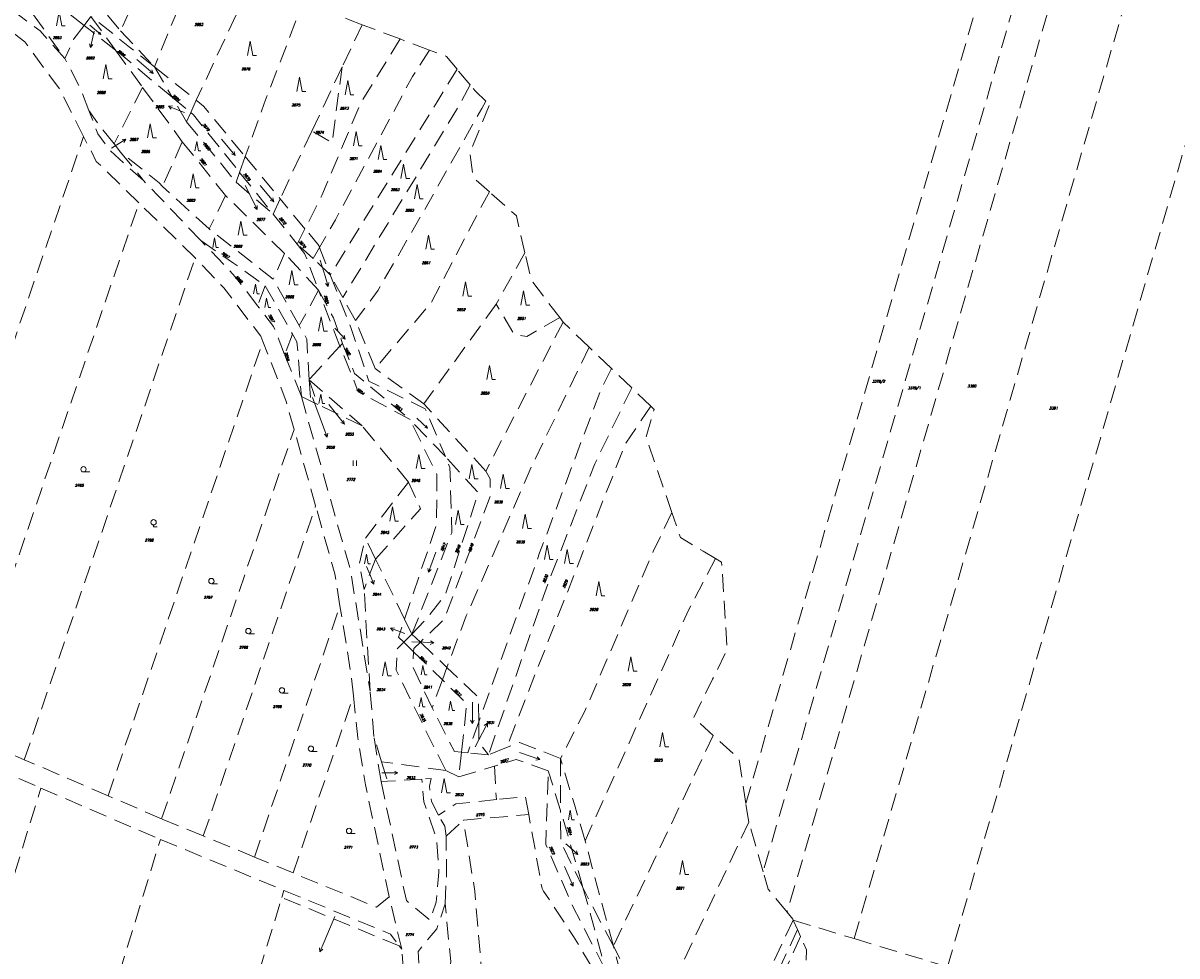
# Model space of a CAD drawing. Header units: metres. Extents: x -626722 to -621116, y -1178216 to -1174550.
# Tile 52 of 86: x -624337 to -624012, y -1176233 to -1175971. Entities that reach past the tile are written whole.
import ezdxf
from ezdxf.enums import TextEntityAlignment as Align

# ---------------------------------------------------------------- set-up
doc = ezdxf.new("R2010")
doc.units = ezdxf.units.M
doc.header["$MEASUREMENT"] = 0
doc.linetypes.add('DASHEDX2', pattern=[1.5, 1, -0.5])
for name, color, linetype, lineweight in [('8_kat_KN_Hranice parcel', 200, 'DASHEDX2', 25), ('8_kat_KN_PČ popisy', 210, 'Continuous', 0), ('8_kat_KN_Značky kultur', 7, 'Continuous', 0), ('8_kat_KN_Čísla parcel', 200, 'Continuous', 25)]:
    doc.layers.add(name, color=color, linetype=linetype, lineweight=lineweight)
doc.styles.add('Style-ITALICS', font='ITALICS.shx')

# ---------------------------------------------------------------- blocks, each defined once
blk = doc.blocks.new('1029_109')
at = {"layer": '8_kat_KN_PČ popisy', "color": 6, "linetype": 'Continuous', "lineweight": 0}
for p, q in [((0, 0), (-0.67, -2.92)), ((-0.67, -2.92), (-0.94, -1.84)), ((-0.67, -2.92), (0.04, -2.06))]:
    blk.add_line(p, q, dxfattribs=at)
blk = doc.blocks.new('1029_111')
at = {"layer": '8_kat_KN_PČ popisy', "color": 6, "linetype": 'Continuous', "lineweight": 0}
for p, q in [((0, 0), (1.41, 2.65)), ((1.41, 2.65), (0.5, 2)), ((1.41, 2.65), (1.38, 1.53))]:
    blk.add_line(p, q, dxfattribs=at)
blk = doc.blocks.new('1029_112')
at = {"layer": '8_kat_KN_PČ popisy', "color": 6, "linetype": 'Continuous', "lineweight": 0}
for p, q in [((0, 0), (3, 0)), ((3, 0), (2, 0.5)), ((3, 0), (2, -0.5))]:
    blk.add_line(p, q, dxfattribs=at)
blk = doc.blocks.new('1029_116')
at = {"layer": '8_kat_KN_PČ popisy', "color": 6, "linetype": 'Continuous', "lineweight": 0}
for p, q in [((0, 0), (2.23, -2.01)), ((2.23, -2.01), (1.15, -1.71)), ((2.23, -2.01), (1.82, -0.97))]:
    blk.add_line(p, q, dxfattribs=at)
blk = doc.blocks.new('1029_152')
at = {"layer": '8_kat_KN_PČ popisy', "color": 6, "linetype": 'Continuous', "lineweight": 0}
for p, q in [((0, 0), (0.88, -2.87)), ((0.88, -2.87), (0.11, -2.06)), ((0.88, -2.87), (1.06, -1.77))]:
    blk.add_line(p, q, dxfattribs=at)
blk = doc.blocks.new('1029_153')
at = {"layer": '8_kat_KN_PČ popisy', "color": 6, "linetype": 'Continuous', "lineweight": 0}
for p, q in [((0, 0), (1.36, -2.67)), ((1.36, -2.67), (0.46, -2.01)), ((1.36, -2.67), (1.35, -1.55))]:
    blk.add_line(p, q, dxfattribs=at)
blk = doc.blocks.new('1029_83')
at = {"layer": '8_kat_KN_PČ popisy', "color": 6, "linetype": 'Continuous', "lineweight": 0}
for p, q in [((0, 0), (-1.17, -2.76)), ((-1.17, -2.76), (-1.24, -1.65)), ((-1.17, -2.76), (-0.32, -2.04))]:
    blk.add_line(p, q, dxfattribs=at)
blk = doc.blocks.new('1029_75')
at = {"layer": '8_kat_KN_PČ popisy', "color": 6, "linetype": 'Continuous', "lineweight": 0}
for p, q in [((0, 0), (1.85, -2.36)), ((1.85, -2.36), (0.84, -1.88)), ((1.85, -2.36), (1.63, -1.27))]:
    blk.add_line(p, q, dxfattribs=at)
blk = doc.blocks.new('1029_63')
at = {"layer": '8_kat_KN_PČ popisy', "color": 6, "linetype": 'Continuous', "lineweight": 0}
for p, q in [((0, 0), (1.03, -2.82)), ((1.03, -2.82), (0.21, -2.05)), ((1.03, -2.82), (1.15, -1.71))]:
    blk.add_line(p, q, dxfattribs=at)
blk = doc.blocks.new('1029_167')
at = {"layer": '8_kat_KN_PČ popisy', "color": 6, "linetype": 'Continuous', "lineweight": 0}
for p, q in [((0, 0), (2.09, -2.16)), ((2.09, -2.16), (1.03, -1.79)), ((2.09, -2.16), (1.75, -1.09))]:
    blk.add_line(p, q, dxfattribs=at)
blk = doc.blocks.new('1029_168')
at = {"layer": '8_kat_KN_PČ popisy', "color": 6, "linetype": 'Continuous', "lineweight": 0}
for p, q in [((-2.78, 1.12), (-1.67, 1.21)), ((0, 0), (-2.78, 1.12)), ((-2.78, 1.12), (-2.04, 0.28))]:
    blk.add_line(p, q, dxfattribs=at)
blk = doc.blocks.new('1029_43')
at = {"layer": '8_kat_KN_PČ popisy', "color": 6, "linetype": 'Continuous', "lineweight": 0}
for p, q in [((0, 0), (2.54, 1.59)), ((2.54, 1.59), (1.43, 1.48)), ((2.54, 1.59), (1.96, 0.63))]:
    blk.add_line(p, q, dxfattribs=at)
blk = doc.blocks.new('1029_143')
at = {"layer": '8_kat_KN_PČ popisy', "color": 6, "linetype": 'Continuous', "lineweight": 0}
for p, q in [((-2.82, 1.03), (-1.71, 1.15)), ((0, 0), (-2.82, 1.03)), ((-2.82, 1.03), (-2.05, 0.21))]:
    blk.add_line(p, q, dxfattribs=at)
blk = doc.blocks.new('1029_66')
at = {"layer": '8_kat_KN_PČ popisy', "color": 6, "linetype": 'Continuous', "lineweight": 0}
for p, q in [((0, 0), (1.12, -2.78)), ((1.12, -2.78), (0.28, -2.04)), ((1.12, -2.78), (1.21, -1.67))]:
    blk.add_line(p, q, dxfattribs=at)
blk = doc.blocks.new('1029_184')
at = {"layer": '8_kat_KN_PČ popisy', "color": 6, "linetype": 'Continuous', "lineweight": 0}
for p, q in [((0, 0), (3, -0.1)), ((3, -0.1), (2.02, 0.43)), ((3, -0.1), (1.98, -0.57))]:
    blk.add_line(p, q, dxfattribs=at)
blk = doc.blocks.new('8.02_5')
at = {"layer": '8_kat_KN_Značky kultur', "color": 7, "linetype": 'Continuous', "lineweight": 13}
for p, q in [((-1.92, 2.28), (1.93, -2.32)), ((1.93, -2.32), (0.92, -1.89)), ((1.93, -2.32), (1.69, -1.25))]:
    blk.add_line(p, q, dxfattribs=at)
blk = doc.blocks.new('3.05')
at = {"layer": '8_kat_KN_Značky kultur', "color": 7, "linetype": 'Continuous', "lineweight": 13}
for p, q in [((0, 0.5), (0, 0)), ((0, 0), (1, 0))]:
    blk.add_line(p, q, dxfattribs=at)
blk.add_circle((0, 1.25), 0.75, dxfattribs=at)
blk = doc.blocks.new('3.04')
at = {"layer": '8_kat_KN_Značky kultur', "color": 7, "linetype": 'Continuous', "lineweight": 13}
blk.add_line((0.01, 0), (1.76, 0), dxfattribs=at)
blk.add_circle((0.01, 0.75), 0.75, dxfattribs=at)
blk = doc.blocks.new('3.06')
at = {"layer": '8_kat_KN_Značky kultur', "color": 7, "linetype": 'Continuous', "lineweight": 13}
for p, q in [((-0.51, 0), (-0.51, 1.5)), ((0.49, 0), (0.49, 1.5))]:
    blk.add_line(p, q, dxfattribs=at)
blk = doc.blocks.new('3.08')
at = {"layer": '8_kat_KN_Značky kultur', "color": 7, "linetype": 'Continuous', "lineweight": 13}
for p, q in [((0, 4), (-0.75, 0)), ((0.75, 0), (0, 4)), ((0.75, 0), (1.75, 0))]:
    blk.add_line(p, q, dxfattribs=at)
blk = doc.blocks.new('8.02_7')
at = {"layer": '8_kat_KN_Značky kultur', "color": 7, "linetype": 'Continuous', "lineweight": 13}
for p, q in [((-2.81, 1.01), (2.83, -1.04)), ((2.83, -1.04), (1.74, -1.18)), ((2.83, -1.04), (2.09, -0.23))]:
    blk.add_line(p, q, dxfattribs=at)
blk = doc.blocks.new('8.02_9')
at = {"layer": '8_kat_KN_Značky kultur', "color": 7, "linetype": 'Continuous', "lineweight": 13}
for p, q in [((-1.51, 1.31), (1.52, -1.33)), ((1.52, -1.33), (0.81, -1.15)), ((1.52, -1.33), (1.25, -0.65))]:
    blk.add_line(p, q, dxfattribs=at)
blk = doc.blocks.new('8.02_16')
at = {"layer": '8_kat_KN_Značky kultur', "color": 7, "linetype": 'Continuous', "lineweight": 13}
for p, q in [((-1.22, 2.72), (1.22, -2.76)), ((1.22, -2.76), (0.36, -2.07)), ((1.22, -2.76), (1.28, -1.66))]:
    blk.add_line(p, q, dxfattribs=at)
blk = doc.blocks.new('3.08_1')
at = {"layer": '8_kat_KN_Značky kultur', "color": 7, "linetype": 'Continuous', "lineweight": 13}
for p, q in [((0, 2.68), (-0.5, 0)), ((0.5, 0), (0, 2.68)), ((0.5, 0), (1.17, 0))]:
    blk.add_line(p, q, dxfattribs=at)
blk = doc.blocks.new('8.02_46')
at = {"layer": '8_kat_KN_Značky kultur', "color": 7, "linetype": 'Continuous', "lineweight": 13}
for p, q in [((-1.47, 1.36), (1.47, -1.38)), ((1.47, -1.38), (0.77, -1.18)), ((1.47, -1.38), (1.22, -0.69))]:
    blk.add_line(p, q, dxfattribs=at)
blk = doc.blocks.new('8.02_29')
at = {"layer": '8_kat_KN_Značky kultur', "color": 7, "linetype": 'Continuous', "lineweight": 13}
for p, q in [((-2.29, 1.91), (2.31, -1.95)), ((2.31, -1.95), (1.23, -1.7)), ((2.31, -1.95), (1.88, -0.93))]:
    blk.add_line(p, q, dxfattribs=at)
blk = doc.blocks.new('8.02_51')
at = {"layer": '8_kat_KN_Značky kultur', "color": 7, "linetype": 'Continuous', "lineweight": 13}
for p, q in [((-0.01, 2.98), (-0.01, -3.02)), ((-0.01, -3.02), (-0.51, -2.04)), ((-0.01, -3.02), (0.49, -2.04))]:
    blk.add_line(p, q, dxfattribs=at)
blk = doc.blocks.new('8.02_52')
at = {"layer": '8_kat_KN_Značky kultur', "color": 7, "linetype": 'Continuous', "lineweight": 13}
for p, q in [((1.06, 2.79), (-1.09, -2.81)), ((-1.09, -2.81), (-1.21, -1.72)), ((-1.09, -2.81), (-0.27, -2.08))]:
    blk.add_line(p, q, dxfattribs=at)

msp = doc.modelspace()

# ---------------------------------------------------------------- linework, layer by layer
at = {"layer": '8_kat_KN_Hranice parcel', "lineweight": 13, "ltscale": 5}
for p, q in [((-624294.26, -1175940.12), (-624309.13, -1175973.22)), ((-624319.39, -1175971.7), (-624331.42, -1175962.28)), ((-624317.56, -1175963), (-624309.13, -1175973.22)), ((-624333.61, -1175968.69), (-624324.81, -1175981)), ((-624317.44, -1175969.15), (-624319.39, -1175971.7)), ((-624317.44, -1175969.15), (-624310.56, -1175978.61)), ((-624310.56, -1175978.61), (-624319.39, -1175971.7)), ((-624309.13, -1175973.22), (-624299.6, -1175983.35)), ((-624241.25, -1175971.5), (-624246.84, -1175983.35)), ((-624230.58, -1175975.51), (-624241.25, -1175971.5)), ((-624222.28, -1175978.63), (-624230.58, -1175975.51)), ((-624294.63, -1175991.84), (-624310.56, -1175978.61)), ((-624310.56, -1175978.61), (-624302.94, -1175989.12)), ((-624299.6, -1175983.35), (-624287.86, -1175992.74)), ((-624299.6, -1175983.35), (-624294.63, -1175991.84)), ((-624246.84, -1175983.35), (-624255.36, -1176001.39)), ((-624210.91, -1175988.36), (-624214.56, -1175983.98)), ((-624302.94, -1175989.12), (-624310.96, -1176004.99)), ((-624302.94, -1175989.12), (-624291.77, -1176004.42)), ((-624290.58, -1175998.76), (-624294.63, -1175991.84)), ((-624294.63, -1175991.84), (-624289.41, -1175996.18)), ((-624287.86, -1175992.74), (-624289.41, -1175996.18)), ((-624289.41, -1175996.18), (-624290.58, -1175998.76)), ((-624290.58, -1175998.76), (-624276.63, -1176015.79)), ((-624373.63, -1176161.95), (-624319.51, -1176002.91)), ((-624255.36, -1176001.39), (-624264.27, -1176020.43)), ((-624310.96, -1176004.99), (-624309.1, -1176007.3)), ((-624291.77, -1176004.42), (-624297.35, -1176016.98)), ((-624291.77, -1176004.42), (-624279.6, -1176019.53)), ((-624309.1, -1176007.3), (-624302.65, -1176015.31)), ((-624274.08, -1176008.56), (-624275.65, -1176013.02)), ((-624274.08, -1176008.56), (-624264.27, -1176020.43)), ((-624275.65, -1176013.02), (-624276.63, -1176015.79)), ((-624276.63, -1176015.79), (-624266.27, -1176024.73)), ((-624275.65, -1176013.02), (-624266.27, -1176024.73)), ((-624284.25, -1176028.88), (-624297.35, -1176016.98)), ((-624354.52, -1176170.2), (-624303.94, -1176021.57)), ((-624288.16, -1176037.04), (-624303.94, -1176021.57)), ((-624279.6, -1176019.53), (-624284.25, -1176028.88)), ((-624263.01, -1176035.81), (-624279.6, -1176019.53)), ((-624264.27, -1176020.43), (-624266.27, -1176024.73)), ((-624257.29, -1176028.86), (-624264.27, -1176020.43)), ((-624266.27, -1176024.73), (-624259.48, -1176033.2)), ((-624266.22, -1176042.99), (-624284.25, -1176028.88)), ((-624257.29, -1176028.86), (-624259.48, -1176033.2)), ((-624255.01, -1176037.22), (-624259.48, -1176033.2)), ((-624253.21, -1176034.09), (-624255.01, -1176037.22)), ((-624253.21, -1176034.09), (-624250.18, -1176041.86)), ((-624195.48, -1176035.63), (-624203.52, -1176050.05)), ((-624336.17, -1176178.12), (-624288.16, -1176037.04)), ((-624263.01, -1176035.81), (-624266.22, -1176042.99)), ((-624253.47, -1176046.16), (-624263.01, -1176035.81)), ((-624250.18, -1176041.86), (-624255.01, -1176037.22)), ((-624246.64, -1176048.22), (-624250.18, -1176041.86)), ((-624268.44, -1176044.91), (-624270.62, -1176050.49)), ((-624268.44, -1176044.91), (-624260.78, -1176058.53)), ((-624258.92, -1176056.1), (-624266.22, -1176042.99)), ((-624253.47, -1176046.16), (-624258.92, -1176056.1)), ((-624243.05, -1176054.67), (-624246.64, -1176048.22)), ((-624203.52, -1176050.05), (-624223.88, -1176078.11)), ((-624237.61, -1176068.18), (-624243.05, -1176054.67)), ((-624184.72, -1176055.11), (-624206.49, -1176096.98)), ((-624184.72, -1176055.11), (-624185.7, -1176053.81)), ((-624177.43, -1176062.13), (-624184.72, -1176055.11)), ((-624312.61, -1176188.28), (-624269.13, -1176060.52)), ((-624260.78, -1176058.53), (-624263, -1176064.19)), ((-624246.75, -1176061.08), (-624247.45, -1176061.84)), ((-624258.3, -1176076), (-624263, -1176064.19)), ((-624247.45, -1176061.84), (-624256.16, -1176071.33)), ((-624171.16, -1176068.15), (-624177.43, -1176062.13)), ((-624256.16, -1176071.33), (-624253.71, -1176078.23)), ((-624256.16, -1176071.33), (-624255.63, -1176077.3)), ((-624256.16, -1176071.33), (-624241.19, -1176084.3)), ((-624223.88, -1176078.11), (-624237.61, -1176068.18)), ((-624165.47, -1176073.61), (-624171.16, -1176068.15)), ((-624160.11, -1176078.75), (-624165.47, -1176073.61)), ((-624255.63, -1176077.3), (-624258.3, -1176076)), ((-624253.71, -1176078.23), (-624255.63, -1176077.3)), ((-624241.19, -1176084.3), (-624253.71, -1176078.23)), ((-624206.49, -1176096.98), (-624223.88, -1176078.11)), ((-624228.22, -1176100.06), (-624241.19, -1176084.3)), ((-624217.82, -1176092.91), (-624227.76, -1176082.53)), ((-624297.58, -1176194.75), (-624260.34, -1176085.33)), ((-624254.29, -1176106.78), (-624260.34, -1176085.33)), ((-624240.32, -1176115.89), (-624228.22, -1176100.06)), ((-624285.87, -1176199.57), (-624254.29, -1176106.78)), ((-624237.46, -1176121.71), (-624240.32, -1176115.89)), ((-624237.46, -1176121.71), (-624240.68, -1176130.25)), ((-624229.28, -1176138.64), (-624237.46, -1176121.71)), ((-624238.97, -1176158.89), (-624240.68, -1176130.25)), ((-624271.49, -1176205.5), (-624247.45, -1176134.86)), ((-624227.24, -1176142.86), (-624229.28, -1176138.64)), ((-624227.24, -1176142.86), (-624229.5, -1176145.1)), ((-624226.75, -1176147.8), (-624229.5, -1176145.1)), ((-624224.87, -1176145.1), (-624227.24, -1176142.86)), ((-624224.87, -1176145.1), (-624217.41, -1176152.18)), ((-624226.75, -1176147.8), (-624218.68, -1176155.7)), ((-624217.41, -1176152.18), (-624218.68, -1176155.7)), ((-624237.93, -1176171.58), (-624238.97, -1176158.89)), ((-624218.68, -1176155.7), (-624221.51, -1176163.54)), ((-624260.61, -1176209.98), (-624243.67, -1176160.2)), ((-624208.46, -1176167.44), (-624211.56, -1176176.21)), ((-624336.17, -1176178.12), (-624354.52, -1176170.2)), ((-624235.9, -1176184.3), (-624237.93, -1176171.58)), ((-624235.78, -1176178.72), (-624237.93, -1176171.58)), ((-624142.56, -1176171.31), (-624170.63, -1176230.58)), ((-624358.39, -1176174.52), (-624331.51, -1176186.12)), ((-624200.63, -1176174.71), (-624205.73, -1176176.78)), ((-624312.61, -1176188.28), (-624336.17, -1176178.12)), ((-624213.29, -1176176.04), (-624214.03, -1176182.96)), ((-624211.56, -1176176.21), (-624213.29, -1176176.04)), ((-624205.73, -1176176.78), (-624211.56, -1176176.21)), ((-624185.48, -1176177.79), (-624185.45, -1176192.45)), ((-624235.78, -1176178.72), (-624234.12, -1176184.19)), ((-624214.03, -1176182.96), (-624217.74, -1176181.19)), ((-624214.03, -1176182.96), (-624204.01, -1176179.92)), ((-624185.45, -1176192.45), (-624188.92, -1176181.28)), ((-624234.12, -1176184.19), (-624235.9, -1176184.3)), ((-624224.41, -1176183.6), (-624234.12, -1176184.19)), ((-624331.51, -1176186.12), (-624297.93, -1176200.56)), ((-624297.58, -1176194.75), (-624312.61, -1176188.28)), ((-624132.59, -1176195.67), (-624133.39, -1176190.48)), ((-624212.75, -1176195.12), (-624194.39, -1176193.55)), ((-624179.16, -1176214.05), (-624185.45, -1176192.45)), ((-624285.87, -1176199.57), (-624297.58, -1176194.75)), ((-624217.62, -1176199.65), (-624212.75, -1176195.12)), ((-624132.59, -1176195.67), (-624160.12, -1176254.5)), ((-624128.53, -1176209.61), (-624132.59, -1176195.67)), ((-624297.93, -1176200.56), (-624263.19, -1176214.86)), ((-624271.49, -1176205.5), (-624285.87, -1176199.57)), ((-624170.63, -1176230.58), (-624178.57, -1176200.95)), ((-624260.61, -1176209.98), (-624271.49, -1176205.5)), ((-624263.81, -1176216.87), (-624263.19, -1176214.86)), ((-624230.8, -1176230.46), (-624263.81, -1176216.87)), ((-624230.08, -1176231.42), (-624233.62, -1176216.66)), ((-624120.05, -1176223.27), (-624155.17, -1176296.6)), ((-624118.88, -1176225.9), (-624120.05, -1176223.27)), ((-624120.05, -1176223.27), (-624102.93, -1176228.44)), ((-624118.88, -1176225.9), (-624155.26, -1176304.49)), ((-624118.01, -1176227.86), (-624118.88, -1176225.9)), ((-624118.01, -1176227.86), (-624155.5, -1176309.56)), ((-624102.93, -1176228.44), (-624076.74, -1176236.34)), ((-624230.8, -1176230.46), (-624230.08, -1176231.42)), ((-624162.7, -1176260.09), (-624170.63, -1176230.58))]:
    msp.add_line(p, q, dxfattribs=at)
at = {"layer": '8_kat_KN_Hranice parcel', "lineweight": 13, "ltscale": 5, "flags": 128}
for points in [[(-624133.39, -1176190.48), (-624093.25, -1176051.7), (-624053.1, -1175912.92)], [(-624043.47, -1175915.54), (-624086, -1176062.57), (-624128.53, -1176209.61)], [(-624034.15, -1175918.07), (-624077.97, -1176069.53), (-624121.78, -1176221)], [(-624102.93, -1176228.44), (-624058.81, -1176075.9), (-624014.68, -1175923.36)], [(-624324.81, -1175981), (-624331.75, -1175973.25), (-624343.17, -1175964.68), (-624354.29, -1175956.35), (-624374.53, -1175944.2), (-624387.33, -1175931.84)], [(-624076.74, -1176236.34), (-624032.51, -1176083.44), (-623988.27, -1175930.53)], [(-624284.03, -1175946.45), (-624285.43, -1175949.73), (-624291.1, -1175962.5), (-624299.6, -1175983.35)], [(-624270.29, -1175955.15), (-624271.47, -1175957.73), (-624287.86, -1175992.74)], [(-624257.12, -1175963.41), (-624268.77, -1175993.67), (-624274.08, -1176008.56)], [(-624241.25, -1175971.5), (-624245.07, -1175970.06), (-624257.12, -1175963.41)], [(-624299.6, -1175983.35), (-624306.58, -1175977.77), (-624317.44, -1175969.15)], [(-624319.51, -1176002.91), (-624326.04, -1175989.88), (-624336.05, -1175976.32), (-624341.37, -1175972.2)], [(-624319.39, -1175971.7), (-624322.24, -1175975.44), (-624324.81, -1175981)], [(-624230.58, -1175975.51), (-624241.53, -1175993.33), (-624252.59, -1176019.56), (-624257.29, -1176028.86)], [(-624222.28, -1175978.63), (-624227.09, -1175986.09), (-624248.73, -1176026.31), (-624253.21, -1176034.09)], [(-624214.56, -1175983.98), (-624217.53, -1175980.42), (-624222.28, -1175978.63)], [(-624318.05, -1175995.59), (-624320.31, -1175989.55), (-624324.81, -1175981)], [(-624246.84, -1175983.35), (-624249.69, -1176004.66), (-624255.36, -1176001.39)], [(-624214.56, -1175983.98), (-624220.1, -1175993.16), (-624250.18, -1176041.86)], [(-624210.91, -1175988.36), (-624213.66, -1175993.67), (-624246.64, -1176048.22)], [(-624206.45, -1175992.96), (-624209.4, -1175990.17), (-624210.91, -1175988.36)], [(-624287.86, -1175992.74), (-624285.79, -1175994.4), (-624274.08, -1176008.56)], [(-624206.45, -1175992.96), (-624207.61, -1175995.07), (-624223.66, -1176023.49), (-624236.75, -1176046.13), (-624243.05, -1176054.67)], [(-624205.45, -1176018.49), (-624210.06, -1176014.4), (-624210.96, -1176007.66), (-624205.42, -1175993.93), (-624206.45, -1175992.96)], [(-624302.65, -1176015.31), (-624312.08, -1176006.9), (-624315.48, -1176002.17), (-624318.05, -1175995.59)], [(-624310.96, -1176004.99), (-624314.59, -1176000.49), (-624318.05, -1175995.59)], [(-624289.41, -1175996.18), (-624288.65, -1175996.81), (-624275.65, -1176013.02)], [(-624303.94, -1176021.57), (-624315.94, -1176009.91), (-624319.51, -1176002.91)], [(-624297.35, -1176016.98), (-624298.27, -1176015.96), (-624309.1, -1176007.3)], [(-624286.55, -1176032.2), (-624298.74, -1176019.41), (-624302.65, -1176015.31)], [(-624205.45, -1176018.49), (-624206.32, -1176019.96), (-624221.94, -1176049.82), (-624237.61, -1176068.18)], [(-624195.48, -1176035.63), (-624197.87, -1176025.21), (-624205.45, -1176018.49)], [(-624253.21, -1176034.09), (-624253.43, -1176033.53), (-624257.29, -1176028.86)], [(-624286.55, -1176032.2), (-624277.37, -1176038.5), (-624268.44, -1176044.91)], [(-624270.62, -1176050.49), (-624276.88, -1176042.34), (-624286.55, -1176032.2)], [(-624259.48, -1176033.2), (-624257.41, -1176035.78), (-624253.47, -1176046.16)], [(-624185.7, -1176053.81), (-624193.71, -1176043.32), (-624195.48, -1176035.63)], [(-624269.13, -1176060.52), (-624269.68, -1176059.1), (-624280.14, -1176045.45), (-624288.16, -1176037.04)], [(-624250.18, -1176041.86), (-624244.33, -1176056.86), (-624239.33, -1176071.75), (-624223.49, -1176079.52), (-624217.82, -1176092.91)], [(-624253.47, -1176046.16), (-624249.28, -1176053.89), (-624246.75, -1176061.08)], [(-624247.45, -1176061.84), (-624248.71, -1176058.7), (-624253.47, -1176046.16)], [(-624263, -1176064.19), (-624266.11, -1176056.36), (-624270.62, -1176050.49)], [(-624185.7, -1176053.81), (-624194.95, -1176059.16), (-624198.6, -1176058.49), (-624203.52, -1176050.05)], [(-624256.16, -1176071.33), (-624256.77, -1176059.87), (-624258.92, -1176056.1)], [(-624260.34, -1176085.33), (-624262.56, -1176077.45), (-624269.13, -1176060.52)], [(-624260.78, -1176058.53), (-624259.55, -1176060.66), (-624258.3, -1176076)], [(-624246.75, -1176061.08), (-624243.36, -1176069.53), (-624227.76, -1176082.53)], [(-624227.76, -1176082.53), (-624242.31, -1176074.69), (-624247.45, -1176061.84)], [(-624177.43, -1176062.13), (-624193.34, -1176095.12), (-624211.95, -1176137.66), (-624217.41, -1176152.18)], [(-624171.16, -1176068.15), (-624174.45, -1176074.85), (-624191.35, -1176119.98), (-624208.46, -1176167.44)], [(-624165.47, -1176073.61), (-624175.82, -1176094.93), (-624188.72, -1176127.8), (-624205.73, -1176176.78)], [(-624258.3, -1176076), (-624244.5, -1176124.91), (-624238.97, -1176158.89)], [(-624160.11, -1176078.75), (-624167.36, -1176089.55), (-624200.63, -1176174.71)], [(-624154.18, -1176108.63), (-624161.42, -1176087.39), (-624159.17, -1176079.66), (-624160.11, -1176078.75)], [(-624229.28, -1176138.64), (-624220.31, -1176111.97), (-624220.24, -1176097.88), (-624227.76, -1176082.53)], [(-624227.24, -1176142.86), (-624216.04, -1176114.33), (-624216.54, -1176095.95), (-624217.82, -1176092.91)], [(-624227.24, -1176142.86), (-624223.12, -1176138.47), (-624217.74, -1176131.53), (-624208.59, -1176103.1), (-624217.82, -1176092.91)], [(-624206.49, -1176096.98), (-624205.2, -1176099.17), (-624205.2, -1176103.94), (-624218.08, -1176138.5), (-624224.87, -1176145.1)], [(-624237.46, -1176121.71), (-624224.8, -1176107.61), (-624228.22, -1176100.06)], [(-624247.45, -1176134.86), (-624248.9, -1176125.9), (-624254.29, -1176106.78)], [(-624154.18, -1176108.63), (-624159.45, -1176119.64), (-624178.64, -1176164.45), (-624185.48, -1176177.79)], [(-624141.92, -1176121.59), (-624145.4, -1176119.5), (-624151.77, -1176115.68), (-624154.18, -1176108.63)], [(-624240.68, -1176130.25), (-624242.03, -1176123.26), (-624240.32, -1176115.89)], [(-624141.92, -1176121.59), (-624149.49, -1176136.1), (-624178.57, -1176200.95)], [(-624142.56, -1176171.31), (-624148.06, -1176166.35), (-624142.73, -1176155.52), (-624138.63, -1176147.18), (-624140.2, -1176122.62), (-624141.92, -1176121.59)], [(-624243.67, -1176160.2), (-624244.25, -1176154.75), (-624247.45, -1176134.86)], [(-624229.5, -1176145.1), (-624230.97, -1176143.67), (-624229.28, -1176138.64)], [(-624217.74, -1176181.19), (-624231.69, -1176152.98), (-624231.4, -1176146.99), (-624229.5, -1176145.1)], [(-624224.87, -1176145.1), (-624226.67, -1176146.85), (-624226.75, -1176147.8)], [(-624221.51, -1176163.54), (-624227.09, -1176151.81), (-624226.75, -1176147.8)], [(-624208.46, -1176167.44), (-624208.49, -1176160.63), (-624217.41, -1176152.18)], [(-624213.29, -1176176.04), (-624211.83, -1176162.4), (-624218.68, -1176155.7)], [(-624233.62, -1176216.66), (-624240.3, -1176185.24), (-624242.41, -1176171.95), (-624243.67, -1176160.2)], [(-624213.29, -1176176.04), (-624215.29, -1176175.85), (-624221.51, -1176163.54)], [(-624208.46, -1176167.44), (-624208.43, -1176173.32), (-624205.73, -1176176.78)], [(-624133.39, -1176190.48), (-624135.33, -1176177.84), (-624142.56, -1176171.31)], [(-624185.48, -1176177.79), (-624197.02, -1176173.25), (-624200.63, -1176174.71)], [(-624188.92, -1176181.28), (-624197.94, -1176178.08), (-624204.01, -1176179.92)], [(-624178.57, -1176200.95), (-624181.59, -1176190.75), (-624185.48, -1176177.79)], [(-624217.74, -1176181.19), (-624232.52, -1176179.13), (-624235.78, -1176178.72)], [(-624204.01, -1176179.92), (-624203.75, -1176185.38), (-624203.5, -1176189.34)], [(-624173.12, -1176236.7), (-624181.94, -1176219.56), (-624189.6, -1176201.97), (-624188.92, -1176181.28)], [(-624235.9, -1176184.3), (-624228.8, -1176217.71), (-624222.15, -1176223.24), (-624220.39, -1176218.15), (-624219.64, -1176209.75), (-624220.27, -1176200.43), (-624223.89, -1176189.96), (-624224.41, -1176183.6)], [(-624219.81, -1176193.69), (-624221.76, -1176189.92), (-624222.33, -1176185.57), (-624221.79, -1176183.44), (-624224.41, -1176183.6)], [(-624417.94, -1176468.38), (-624374.73, -1176327.25), (-624331.51, -1176186.12)], [(-624203.5, -1176189.34), (-624214.89, -1176190.56), (-624219.81, -1176193.69)], [(-624194.39, -1176193.55), (-624195.3, -1176188.47), (-624203.5, -1176189.34)], [(-624217.62, -1176199.65), (-624218, -1176196.79), (-624219.81, -1176193.69)], [(-624151.87, -1176405.88), (-624157.76, -1176385.76), (-624163.9, -1176360.79), (-624167.15, -1176347.54), (-624168.45, -1176327.2), (-624166.79, -1176298.28), (-624167.97, -1176278), (-624173.76, -1176248.69), (-624175.1, -1176239.03), (-624181.86, -1176227.79), (-624190.25, -1176215.05), (-624190.66, -1176214.33), (-624194.39, -1176193.55)], [(-624179.16, -1176214.05), (-624185.43, -1176201.28), (-624185.45, -1176192.45)], [(-624207.41, -1176239.92), (-624209.57, -1176215.07), (-624212.75, -1176195.12)], [(-624384.15, -1176481.91), (-624341.04, -1176341.24), (-624297.93, -1176200.56)], [(-624217.89, -1176218.63), (-624217.51, -1176209.89), (-624217.62, -1176199.65)], [(-624233.62, -1176216.66), (-624237.17, -1176219.63), (-624260.61, -1176209.98)], [(-624121.78, -1176221), (-624127.08, -1176214.57), (-624128.53, -1176209.61)], [(-624349.3, -1176495.88), (-624306.56, -1176356.38), (-624263.81, -1176216.87)], [(-624263.19, -1176214.86), (-624233.25, -1176227.19), (-624230.8, -1176230.46)], [(-624170.63, -1176230.58), (-624177.36, -1176217.72), (-624179.16, -1176214.05)], [(-624179.16, -1176214.05), (-624174.39, -1176231.26), (-624173.12, -1176236.7)], [(-624232.54, -1176309.38), (-624225.57, -1176278.91), (-624223.77, -1176262.47), (-624224.28, -1176248.02), (-624225.52, -1176232.05), (-624220.21, -1176225.64), (-624217.89, -1176218.63)], [(-624226.96, -1176310.37), (-624218.58, -1176261.67), (-624216.34, -1176234.86), (-624217.89, -1176218.63)], [(-624120.05, -1176223.27), (-624120.2, -1176222.93), (-624121.78, -1176221)], [(-624116.47, -1176234.49), (-624116.37, -1176231.57), (-624118.01, -1176227.86)], [(-624277.79, -1176523.8), (-624275.57, -1176520.98), (-624277.54, -1176512.61), (-624278.47, -1176505.87), (-624278.21, -1176497.49), (-624277.52, -1176492.79), (-624265.4, -1176442.46), (-624258.11, -1176407.25), (-624253.27, -1176385.09), (-624242.43, -1176332.44), (-624230.02, -1176278.17), (-624228.28, -1176262.34), (-624228.78, -1176248.27), (-624230.08, -1176231.42)], [(-624160.12, -1176254.5), (-624161.03, -1176248.92), (-624170.63, -1176230.58)]]:
    msp.add_lwpolyline(points, dxfattribs=at)
at = {"layer": '8_kat_KN_PČ popisy', "lineweight": 0}
for p, q in [((-624316.54, -1175973.3), (-624316.94, -1175975.03)), ((-624291.19, -1175996.19), (-624292.89, -1175995.49)), ((-624311.63, -1176006.18), (-624310.13, -1176005.24)), ((-624274.14, -1176016.73), (-624272.06, -1176020.75)), ((-624253, -1176037.71), (-624251.65, -1176042.19)), ((-624248.87, -1176056.85), (-624248.06, -1176057.7)), ((-624255.15, -1176076.3), (-624252.06, -1176084.6)), ((-624250.56, -1176078.23), (-624248.08, -1176081.46)), ((-624239.96, -1176123.83), (-624239.1, -1176125.98)), ((-624229.19, -1176142.63), (-624230.45, -1176142.18)), ((-624227.26, -1176145.02), (-624224.08, -1176145.13)), ((-624209.5, -1176174.51), (-624207.39, -1176170.53)), ((-624234.17, -1176181.82), (-624235.73, -1176181.82)), ((-624183.96, -1176201.75), (-624182.85, -1176202.75)), ((-624248.92, -1176222.18), (-624251.94, -1176229.34))]:
    msp.add_line(p, q, dxfattribs=at)

# ---------------------------------------------------------------- block references
for name, p in [('1029_109', (-624316.94, -1175975.03)), ('1029_168', (-624292.89, -1175995.49)), ('1029_43', (-624310.13, -1176005.24)), ('1029_153', (-624272.06, -1176020.75)), ('1029_152', (-624251.65, -1176042.19)), ('1029_167', (-624248.06, -1176057.7)), ('1029_75', (-624248.08, -1176081.46)), ('1029_63', (-624252.06, -1176084.6)), ('1029_66', (-624239.1, -1176125.98)), ('1029_143', (-624230.45, -1176142.18)), ('1029_184', (-624224.08, -1176145.13)), ('1029_111', (-624207.39, -1176170.53)), ('1029_112', (-624234.17, -1176181.82)), ('1029_116', (-624182.85, -1176202.75)), ('1029_83', (-624251.94, -1176229.34))]:
    msp.add_blockref(name, p, dxfattribs=at)
at = {"layer": '8_kat_KN_Značky kultur', "lineweight": 13}
for name, p in [('3.08', (-624326.41, -1175971.82)), ('8.02_9', (-624316.2, -1175972.9)), ('3.08', (-624272.7, -1175980.12)), ('3.08', (-624313.22, -1175986.73)), ('8.02_29', (-624302.23, -1175983.22)), ('3.08', (-624258.83, -1175990.25)), ('3.08', (-624245.27, -1175991.17)), ('3.08', (-624300.81, -1176003.33)), ('3.08', (-624242.95, -1176005.52)), ('3.08_1', (-624287.72, -1176006.98)), ('8.02_5', (-624278.84, -1176005.92)), ('3.08', (-624236.01, -1176009.42)), ('3.08', (-624229.6, -1176014.74)), ('3.08', (-624288.74, -1176017.4)), ('8.02_5', (-624267.98, -1176018.95)), ('3.08', (-624225.79, -1176020.44)), ('3.08', (-624275.29, -1176030.7)), ('3.08_1', (-624282.73, -1176034.09)), ('3.08', (-624222.62, -1176034.64)), ('3.08', (-624261, -1176044.62)), ('3.08_1', (-624271.24, -1176047.16)), ('3.08', (-624212.19, -1176047.82)), ('3.08_1', (-624268.08, -1176051.03)), ('3.08', (-624195.85, -1176050.3)), ('3.08', (-624252.75, -1176057.63)), ('3.08', (-624205.46, -1176071.28)), ('3.08_1', (-624252.88, -1176078.02)), ('8.02_46', (-624224.34, -1176083.52)), ('3.08', (-624225.28, -1176096.31)), ('3.04', (-624319.55, -1176097.24)), ('3.06', (-624243.28, -1176095.55)), ('3.08', (-624210.37, -1176099.17)), ('3.08', (-624201.61, -1176101.86)), ('3.08', (-624232.74, -1176111.06)), ('3.08', (-624214.28, -1176112)), ('3.08', (-624195.4, -1176113.09)), ('3.05', (-624299.84, -1176112.64)), ('8.02_52', (-624221.53, -1176122.61)), ('3.08', (-624189.26, -1176121.84)), ('3.08', (-624183.59, -1176122.99)), ('3.08_1', (-624240.04, -1176123.06)), ('3.04', (-624283.61, -1176128.67)), ('3.08', (-624174.73, -1176132.07)), ('3.04', (-624273.21, -1176142.72)), ('3.08', (-624234.77, -1176154.58)), ('3.08_1', (-624224.13, -1176154.31)), ('3.08', (-624165.7, -1176153.23)), ('3.04', (-624263.77, -1176159.38)), ('3.08_1', (-624224.66, -1176163.3)), ('3.08_1', (-624216.36, -1176164.32)), ('8.02_51', (-624210.23, -1176164.94)), ('3.08', (-624156.82, -1176174.49)), ('3.04', (-624255.62, -1176175.8)), ('8.02_7', (-624194.16, -1176177.07)), ('3.08', (-624218.16, -1176187.46)), ('3.08_1', (-624182.76, -1176195)), ('3.04', (-624244.92, -1176198.9)), ('3.08', (-624151.19, -1176210.43)), ('8.02_16', (-624183.17, -1176210.92))]:
    msp.add_blockref(name, p, dxfattribs=at)

# ---------------------------------------------------------------- texts
at = {"layer": '8_kat_KN_Čísla parcel', "lineweight": 0, "style": 'Style-ITALICS'}
for s, p in [('2883', (-624288.34, -1175971.78)), ('2893', (-624328.17, -1175975.47)), ('2878', (-624275.13, -1175984.32)), ('2888', (-624315.81, -1175990.93)), ('2875', (-624261.04, -1175994.41)), ('2873', (-624247.48, -1175995.34)), ('2874', (-624254.4, -1176002.15)), ('2886', (-624303.31, -1176007.51)), ('2871', (-624244.82, -1176009.52)), ('2864', (-624238.12, -1176013.06)), ('2863', (-624233.19, -1176018.2)), ('2882', (-624290.54, -1176021.23)), ('2862', (-624229.1, -1176024.03)), ('2869', (-624277.38, -1176034.16)), ('2861', (-624224.47, -1176038.8)), ('2866', (-624262.86, -1176048.37)), ('2852', (-624214.63, -1176051.97)), ('2851', (-624197.64, -1176054.45)), ('2859', (-624255.25, -1176061.82)), ('3379/2', (-624097.95, -1176072.09)), ('3379/1', (-624087.9, -1176073.96)), ('3380', (-624071.12, -1176073.41)), ('2850', (-624207.92, -1176075.44)), ('3381', (-624048.17, -1176079.63)), ('2772', (-624245.63, -1176099.72)), ('2846', (-624227.39, -1176100)), ('2765', (-624321.92, -1176101.37)), ('2839', (-624204.15, -1176106.05)), ('2766', (-624302.31, -1176116.78)), ('2845', (-624236.07, -1176114.59)), ('2838', (-624197.98, -1176117.26)), ('2767', (-624285.74, -1176132.84)), ('2828', (-624177.33, -1176136.25)), ('2768', (-624275.78, -1176146.89)), ('2834', (-624237.15, -1176158.77)), ('2841', (-624223.96, -1176158.1)), ('2826', (-624168.19, -1176157.38)), ('2769', (-624266.3, -1176163.57)), ('2836', (-624218.36, -1176168.33)), ('2825', (-624159.23, -1176178.63)), ('2770', (-624257.99, -1176180)), ('2832', (-624215.13, -1176188.3)), ('2771', (-624246.33, -1176203.1)), ('2773', (-624228, -1176203.03)), ('2821', (-624153.06, -1176214.59)), ('2774', (-624229.07, -1176227.65))]:
    msp.add_text(s, height=0.7, dxfattribs=at).set_placement(p)
for s, p in [('2892', (-624317.66, -1175981.23)), ('2885', (-624298.14, -1175994.93)), ('2887', (-624305.357, -1176004.11)), ('2877', (-624269.743, -1176026.63)), ('2855', (-624244.809, -1176086.98)), ('2856', (-624250.156, -1176090.66)), ('2844', (-624237.123, -1176132)), ('2843', (-624236.006, -1176141.76)), ('2842', (-624217.58, -1176147.06)), ('2831', (-624205.204, -1176168.06)), ('2833', (-624227.569, -1176183.52)), ('2823', (-624178.712, -1176207.81))]:
    msp.add_text(s, height=0.7, dxfattribs=at).set_placement(p, align=Align.CENTER)
for s, rotation, p in [('2889', 321, (-624310.094, -1175979.01)), ('2884', 321, (-624294.684, -1175991.61)), ('2879', 309, (-624286.12, -1175999.614)), ('2880', 309, (-624285.9, -1176005.054)), ('2881', 309, (-624286.91, -1176009.394)), ('2876', 309, (-624274.66, -1176013.574)), ('2872', 309, (-624264.63, -1176025.934)), ('2870', 309, (-624259.08, -1176032.484)), ('2857', 324, (-624280.819, -1176035.837)), ('2868', 315, (-624276.961, -1176042.491)), ('2867', 299, (-624267.623, -1176053.142)), ('2858', 283, (-624262.968, -1176063.621)), ('2854', 325, (-624242.897, -1176074.176)), ('2853', 320, (-624232.226, -1176078.551)), ('2847', 69, (-624218.556, -1176119.624)), ('2848', 68, (-624214.461, -1176120.188)), ('2849', 70, (-624210.721, -1176119.73)), ('2830', 68, (-624189.871, -1176128.538)), ('2829', 68, (-624184.281, -1176129.998)), ('2840', 315, (-624225.241, -1176149.331)), ('2837', 315, (-624215.541, -1176158.671)), ('2835', 296, (-624225.033, -1176165.342)), ('2827', 16, (-624202.345, -1176179.137)), ('2775', 4, (-624209.25, -1176194.047)), ('2824', 286, (-624183.587, -1176197.074)), ('2822', 293, (-624188.672, -1176202.632))]:
    msp.add_text(s, height=0.7, rotation=rotation, dxfattribs=at).set_placement(p)
for s, rotation, p in [('2865', 284, (-624251.616, -1176048.81)), ('2860', 303, (-624245.699, -1176063.494))]:
    msp.add_text(s, height=0.7, rotation=rotation, dxfattribs=at).set_placement(p, align=Align.CENTER)

doc.saveas('drawing.dxf')
